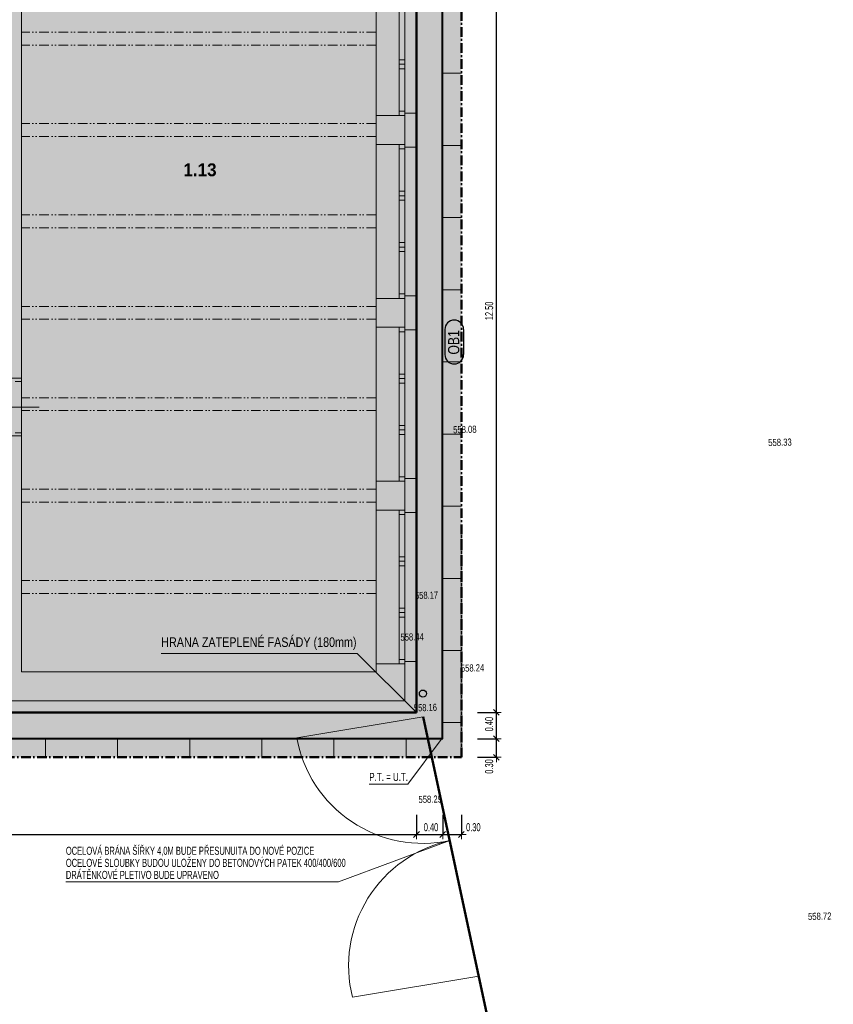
# Model space of a CAD drawing. Header units: millimetres. Extents: x -28796 to 31312, y -74786 to -35761.
# Tile 59 of 60: x 17598 to 30289, y -62328 to -46977. Entities that reach past the tile are written whole.
import ezdxf

# ---------------------------------------------------------------- set-up
doc = ezdxf.new("R2010")
doc.units = ezdxf.units.MM
doc.header["$PDMODE"] = 65
for name, pattern in [('Carkovana 2x_1', [200, 150, -50]), ('Cerchovana_1', [250, 150, -50, 0, -50]), ('JIS_09_15', [300, 150, -50, 0, -50, 0, -50])]:
    doc.linetypes.add(name, pattern=pattern)
for name, color, linetype, lineweight in [('XR$1$1.NP - STÁVAJÍCÍ_1', 7, 'Continuous', 25), ('XR$10$VÝŠKY TERÉNU - NÁVRH_1', 7, 'Continuous', 25), ('XR$2$OKNA + IZOLANT_1', 7, 'Continuous', 25), ('XR$3$1.NP - NÁVRH_1', 7, 'Continuous', 25), ('XR$4$ZPEVNĚNÉ PLOCHY_1', 7, 'Continuous', 25), ('XR$6$FILING - STAVBA_1', 7, 'Continuous', 25), ('XR$8$KOTY_1', 7, 'Continuous', 25), ('XR$9$VÝŠKY - ZAMĚŘENÍ_1', 7, 'Continuous', 25)]:
    doc.layers.add(name, color=color, linetype=linetype, lineweight=lineweight)
doc.styles.add('ARIAL', font='ARIAL.TTF')
doc.styles.add('Arial Black', font='ariblk.ttf')
doc.styles.add('ARIALNARROW', font='ARIALN.TTF')
doc.dimstyles.new('DIMSTYLE_6', dxfattribs={"dimtxt": 125, "dimasz": 150, "dimexe": 0, "dimexo": 0, "dimgap": 62.5, "dimtad": 2, "dimlfac": 0.001, "dimrnd": 0.05, "dimzin": 4, "dimdsep": 46, "dimtxsty": 'ARIALNARROW', "dimblk1": 'ALL_ML_STRICH', "dimblk2": 'ALL_ML_STRICH', "dimsah": 1, "dimcen": 0, "dimclrd": 6, "dimclre": 6, "dimclrt": 6, "dimadec": 0, "dimazin": 0, "dimtfac": 1, "dimtdec": 0, "dimtix": 1, "dimtmove": 2, "dimatfit": 3, "dimfxl": 0, "dimtvp": 1.2, "dimtzin": 0, "dimlwd": 0, "dimlwe": 18, "dimarcsym": 0})
doc.dimstyles.new('DIMSTYLE_7', dxfattribs={"dimtxt": 125, "dimasz": 150, "dimexe": 0, "dimexo": 0, "dimgap": 62.5, "dimtad": 2, "dimlfac": 0.001, "dimrnd": 0.05, "dimzin": 4, "dimdsep": 46, "dimtxsty": 'ARIALNARROW', "dimblk1": 'ALL_ML_STRICH', "dimblk2": 'ALL_ML_STRICH', "dimsah": 1, "dimcen": 0, "dimclrd": 6, "dimclre": 6, "dimclrt": 6, "dimadec": 0, "dimazin": 0, "dimtfac": 1, "dimtdec": 0, "dimtix": 1, "dimtmove": 2, "dimatfit": 3, "dimfxl": 0, "dimtzin": 0, "dimlwd": 0, "dimlwe": 18, "dimarcsym": 0})
doc.dimstyles.new('DIMSTYLE_8', dxfattribs={"dimtxt": 125, "dimasz": 150, "dimexe": 0, "dimexo": 0, "dimgap": 62.5, "dimtad": 2, "dimlfac": 0.001, "dimrnd": 0.05, "dimzin": 4, "dimdsep": 46, "dimtxsty": 'ARIALNARROW', "dimblk1": 'ALL_ML_STRICH', "dimblk2": 'ALL_ML_STRICH', "dimsah": 1, "dimcen": 0, "dimclrd": 6, "dimclre": 6, "dimclrt": 6, "dimadec": 0, "dimazin": 0, "dimtfac": 1, "dimtdec": 0, "dimtix": 1, "dimtmove": 2, "dimatfit": 3, "dimfxl": 0, "dimtzin": 0, "dimlwd": 0, "dimlwe": 18, "dimarcsym": 0})
doc.dimstyles.new('DIMSTYLE_9', dxfattribs={"dimtxt": 125, "dimasz": 150, "dimexe": 0, "dimexo": 0, "dimgap": 62.5, "dimtad": 2, "dimlfac": 0.001, "dimrnd": 0.05, "dimzin": 4, "dimdsep": 46, "dimtxsty": 'ARIALNARROW', "dimblk1": 'ALL_ML_STRICH', "dimblk2": 'ALL_ML_STRICH', "dimsah": 1, "dimcen": 0, "dimclrd": 6, "dimclre": 6, "dimclrt": 6, "dimadec": 0, "dimazin": 0, "dimtfac": 1, "dimtdec": 0, "dimtix": 1, "dimtmove": 2, "dimatfit": 3, "dimfxl": 0, "dimtvp": 1.2, "dimtzin": 0, "dimlwd": 0, "dimlwe": 18, "dimarcsym": 0})

# ---------------------------------------------------------------- blocks, each defined once
blk = doc.blocks.new('KOMPLEXNÍ OBJEKT_23')
at = {"layer": 'XR$2$OKNA + IZOLANT_1', "color": 7, "linetype": 'Continuous', "lineweight": 13}
for p, q in [((23607, -48472), (23607, -48432)), ((23607, -48432), (23787, -48432))]:
    blk.add_line(p, q, dxfattribs=at)
blk = doc.blocks.new('KOMPLEXNÍ OBJEKT_24')
at = {"layer": 'XR$2$OKNA + IZOLANT_1', "color": 7, "linetype": 'Continuous', "lineweight": 13}
for p, q in [((23607, -48922), (23607, -48962)), ((23607, -48962), (23787, -48962))]:
    blk.add_line(p, q, dxfattribs=at)
blk = doc.blocks.new('KOMPLEXNÍ OBJEKT_25')
at = {"layer": 'XR$2$OKNA + IZOLANT_1', "color": 7, "linetype": 'Continuous', "lineweight": 13}
for p, q in [((23607, -51322), (23607, -51282)), ((23607, -51282), (23787, -51282))]:
    blk.add_line(p, q, dxfattribs=at)
blk = doc.blocks.new('KOMPLEXNÍ OBJEKT_26')
at = {"layer": 'XR$2$OKNA + IZOLANT_1', "color": 7, "linetype": 'Continuous', "lineweight": 13}
for p, q in [((23607, -51772), (23607, -51812)), ((23607, -51812), (23787, -51812))]:
    blk.add_line(p, q, dxfattribs=at)
blk = doc.blocks.new('KOMPLEXNÍ OBJEKT_27')
at = {"layer": 'XR$2$OKNA + IZOLANT_1', "color": 7, "linetype": 'Continuous', "lineweight": 13}
for p, q in [((23607, -54172), (23607, -54132)), ((23607, -54132), (23787, -54132))]:
    blk.add_line(p, q, dxfattribs=at)
blk = doc.blocks.new('KOMPLEXNÍ OBJEKT_28')
at = {"layer": 'XR$2$OKNA + IZOLANT_1', "color": 7, "linetype": 'Continuous', "lineweight": 13}
for p, q in [((23607, -54622), (23607, -54662)), ((23607, -54662), (23787, -54662))]:
    blk.add_line(p, q, dxfattribs=at)
blk = doc.blocks.new('KOMPLEXNÍ OBJEKT_29')
at = {"layer": 'XR$2$OKNA + IZOLANT_1', "color": 7, "linetype": 'Continuous', "lineweight": 13}
for p, q in [((23607, -57022), (23607, -56982)), ((23607, -56982), (23787, -56982))]:
    blk.add_line(p, q, dxfattribs=at)
blk = doc.blocks.new('ALL_ML_STRICH')
at = {"color": 0, "linetype": 'ByBlock', "lineweight": -2}
for p, q in [((-1, 0), (0.5, 0)), ((-0.3, -0.3), (0.3, 0.3)), ((0, -0.5), (0, 0.5))]:
    blk.add_line(p, q, dxfattribs=at)
blk = doc.blocks.new('*D390')
at = {"layer": 'DEFPOINTS', "color": 6, "linetype": 'Continuous', "lineweight": 18}
for p in [(24197, -58187), (24487, -58477), (25033, -58477)]:
    blk.add_point(p, dxfattribs=at)
at = {"layer": 'XR$8$KOTY_1', "color": 6, "linetype": 'Continuous', "lineweight": -2}
for p, q in [((24738, -58187), (25033, -58187)), ((25033, -58477), (25033, -58187)), ((24738, -58477), (25033, -58477))]:
    blk.add_line(p, q, dxfattribs=at)
at = {"layer": 'XR$8$KOTY_1', "color": 6, "linetype": 'Continuous', "lineweight": 18, "xscale": 150, "yscale": 150, "zscale": 150}
for p, rotation in [((25033, -58187), 90), ((25033, -58477), 270)]:
    blk.add_blockref('ALL_ML_STRICH', p, dxfattribs=dict(at, rotation=rotation))
at = {"layer": 'XR$8$KOTY_1', "color": 6, "linetype": 'Continuous', "lineweight": 18, "insert": (24921, -58620), "char_height": 125, "width": 405.71, "attachment_point": 5, "rotation": 90, "style": 'ARIALNARROW'}
blk.add_mtext('\\W0.81;\\A1;{0.30}', dxfattribs=at)
blk = doc.blocks.new('*D391')
at = {"layer": 'DEFPOINTS', "color": 6, "linetype": 'Continuous', "lineweight": 18}
for p in [(23787, -57777), (24197, -58187), (25033, -58187)]:
    blk.add_point(p, dxfattribs=at)
at = {"layer": 'XR$8$KOTY_1', "color": 6, "linetype": 'Continuous', "lineweight": -2}
for p, q in [((24738, -57777), (25033, -57777)), ((25033, -58187), (25033, -57777)), ((24738, -58187), (25033, -58187))]:
    blk.add_line(p, q, dxfattribs=at)
at = {"layer": 'XR$8$KOTY_1', "color": 6, "linetype": 'Continuous', "lineweight": 18, "xscale": 150, "yscale": 150, "zscale": 150}
for p, rotation in [((25033, -57777), 90), ((25033, -58187), 270)]:
    blk.add_blockref('ALL_ML_STRICH', p, dxfattribs=dict(at, rotation=rotation))
at = {"layer": 'XR$8$KOTY_1', "color": 6, "linetype": 'Continuous', "lineweight": 18, "insert": (24921, -57960), "char_height": 125, "width": 405.71, "attachment_point": 5, "rotation": 90, "style": 'ARIALNARROW'}
blk.add_mtext('\\W0.81;\\A1;{0.40}', dxfattribs=at)
blk = doc.blocks.new('*D392')
at = {"layer": 'DEFPOINTS', "color": 6, "linetype": 'Continuous', "lineweight": 18}
for p in [(23787, -45292), (23787, -57777), (25033, -57777)]:
    blk.add_point(p, dxfattribs=at)
at = {"layer": 'XR$8$KOTY_1', "color": 6, "linetype": 'Continuous', "lineweight": -2}
for p, q in [((24738, -45292), (25033, -45292)), ((25033, -57777), (25033, -45292)), ((24738, -57777), (25033, -57777))]:
    blk.add_line(p, q, dxfattribs=at)
at = {"layer": 'XR$8$KOTY_1', "color": 6, "linetype": 'Continuous', "lineweight": 18, "xscale": 150, "yscale": 150, "zscale": 150}
for p, rotation in [((25033, -45292), 90), ((25033, -57777), 270)]:
    blk.add_blockref('ALL_ML_STRICH', p, dxfattribs=dict(at, rotation=rotation))
at = {"layer": 'XR$8$KOTY_1', "color": 6, "linetype": 'Continuous', "lineweight": 18, "insert": (24921, -51517), "char_height": 125, "width": 507.14, "attachment_point": 5, "rotation": 90, "style": 'ARIALNARROW'}
blk.add_mtext('\\W0.81;\\A1;{12.50}', dxfattribs=at)
blk = doc.blocks.new('*D396')
at = {"layer": 'DEFPOINTS', "color": 6, "linetype": 'Continuous', "lineweight": 18}
for p in [(8567, -57777), (23787, -57777), (8567, -59681)]:
    blk.add_point(p, dxfattribs=at)
at = {"layer": 'XR$8$KOTY_1', "color": 6, "linetype": 'Continuous', "lineweight": -2}
for p, q in [((23787, -59376), (23787, -59681)), ((8567, -59681), (8567, -59681)), ((8567, -59681), (23787, -59681))]:
    blk.add_line(p, q, dxfattribs=at)
at = {"layer": 'XR$8$KOTY_1', "color": 6, "linetype": 'Continuous', "lineweight": 18, "xscale": 150, "yscale": 150, "zscale": 150, "rotation": 180}
blk.add_blockref('ALL_ML_STRICH', (8567, -59681), dxfattribs=at)
at = {"layer": 'XR$8$KOTY_1', "color": 6, "linetype": 'Continuous', "lineweight": 18, "xscale": 150, "yscale": 150, "zscale": 150}
blk.add_blockref('ALL_ML_STRICH', (23787, -59681), dxfattribs=at)
at = {"layer": 'XR$8$KOTY_1', "color": 6, "linetype": 'Continuous', "lineweight": 18, "insert": (16195, -59568), "char_height": 125, "width": 507.14, "attachment_point": 5, "style": 'ARIALNARROW'}
blk.add_mtext('\\W0.81;\\A1;{15.20}', dxfattribs=at)
blk = doc.blocks.new('*D397')
at = {"layer": 'DEFPOINTS', "color": 6, "linetype": 'Continuous', "lineweight": 18}
for p in [(23787, -57777), (24197, -58187), (23787, -59681)]:
    blk.add_point(p, dxfattribs=at)
at = {"layer": 'XR$8$KOTY_1', "color": 6, "linetype": 'Continuous', "lineweight": -2}
for p, q in [((23787, -59376), (23787, -59681)), ((24197, -59376), (24197, -59681)), ((23787, -59681), (24197, -59681))]:
    blk.add_line(p, q, dxfattribs=at)
at = {"layer": 'XR$8$KOTY_1', "color": 6, "linetype": 'Continuous', "lineweight": 18, "xscale": 150, "yscale": 150, "zscale": 150, "rotation": 180}
blk.add_blockref('ALL_ML_STRICH', (23787, -59681), dxfattribs=at)
at = {"layer": 'XR$8$KOTY_1', "color": 6, "linetype": 'Continuous', "lineweight": 18, "xscale": 150, "yscale": 150, "zscale": 150}
blk.add_blockref('ALL_ML_STRICH', (24197, -59681), dxfattribs=at)
at = {"layer": 'XR$8$KOTY_1', "color": 6, "linetype": 'Continuous', "lineweight": 18, "insert": (24014, -59568), "char_height": 125, "width": 405.71, "attachment_point": 5, "style": 'ARIALNARROW'}
blk.add_mtext('\\W0.81;\\A1;{0.40}', dxfattribs=at)
blk = doc.blocks.new('*D398')
at = {"layer": 'DEFPOINTS', "color": 6, "linetype": 'Continuous', "lineweight": 18}
for p in [(24197, -58187), (24487, -58477), (24197, -59681)]:
    blk.add_point(p, dxfattribs=at)
at = {"layer": 'XR$8$KOTY_1', "color": 6, "linetype": 'Continuous', "lineweight": -2}
for p, q in [((24197, -59376), (24197, -59681)), ((24487, -59376), (24487, -59681)), ((24197, -59681), (24487, -59681))]:
    blk.add_line(p, q, dxfattribs=at)
at = {"layer": 'XR$8$KOTY_1', "color": 6, "linetype": 'Continuous', "lineweight": 18, "xscale": 150, "yscale": 150, "zscale": 150, "rotation": 180}
blk.add_blockref('ALL_ML_STRICH', (24197, -59681), dxfattribs=at)
at = {"layer": 'XR$8$KOTY_1', "color": 6, "linetype": 'Continuous', "lineweight": 18, "xscale": 150, "yscale": 150, "zscale": 150}
blk.add_blockref('ALL_ML_STRICH', (24487, -59681), dxfattribs=at)
at = {"layer": 'XR$8$KOTY_1', "color": 6, "linetype": 'Continuous', "lineweight": 18, "insert": (24674, -59568), "char_height": 125, "width": 405.71, "attachment_point": 5, "style": 'ARIALNARROW'}
blk.add_mtext('\\W0.81;\\A1;{0.30}', dxfattribs=at)

msp = doc.modelspace()

# ---------------------------------------------------------------- hatches: boundary and pattern name
at = {"layer": 'XR$6$FILING - STAVBA_1', "linetype": 'Continuous', "lineweight": 13}
msp.add_hatch(color=254, dxfattribs=at).paths.add_polyline_path([(24197.151, -44881.677), (24197.151, -58186.677), (8567.151, -58186.677), (8567.151, -58476.677), (24487.151, -58476.677), (24487.151, -44591.677), (17047.151, -44591.677), (17047.151, -44881.677)], flags=0)
h = msp.add_hatch(dxfattribs=at)
h.set_pattern_fill('VZOR', scale=562.5, style=0, pattern_type=2)
h.set_pattern_definition([(0, (1125, 1125), (562.5, 562.5), [562.5, -562.5]), (90, (1125, 1125), (-562.5, 562.5), [562.5, -562.5])])
h.paths.add_polyline_path([(24197.151, -44881.677), (24197.151, -58186.677), (8567.151, -58186.677), (8567.151, -58476.677), (24487.151, -58476.677), (24487.151, -44591.677), (17047.151, -44591.677), (17047.151, -44881.677)], flags=0)
at = {"layer": 'XR$6$FILING - STAVBA_1', "linetype": 'Carkovana 2x_1', "lineweight": 13}
msp.add_hatch(color=51, dxfattribs=at).paths.add_polyline_path([(17047.151, -44891.677), (17047.151, -45291.677), (23787.151, -45291.677), (23787.151, -57776.677), (8567.151, -57776.677), (8567.151, -58176.677), (24187.151, -58176.677), (24187.151, -44891.677)])
at = {"layer": 'XR$6$FILING - STAVBA_1', "linetype": 'Continuous', "lineweight": 13}
msp.add_hatch(color=9, dxfattribs=at).paths.add_polyline_path([(-18117.849, -57776.677), (-1407.849, -57776.677), (-1407.849, -59846.677), (2022.151, -59846.677), (2022.151, -59666.677), (3692.151, -59666.677), (3692.151, -59846.677), (7057.151, -59846.677), (7057.151, -57776.677), (23787.151, -57776.677), (23787.151, -45291.677), (16997.151, -45291.677), (16997.151, -46976.677), (-11327.849, -46976.677), (-11327.849, -45291.677), (-18117.849, -45291.677)])

# ---------------------------------------------------------------- linework, layer by layer
at = {"layer": 'XR$1$1.NP - STÁVAJÍCÍ_1', "color": 8, "linetype": 'Continuous', "lineweight": 18}
for p, q in [((17627.151, -45921.677), (17627.151, -52566.677)), ((23157.151, -48471.677), (23607.151, -48471.677)), ((23157.151, -48471.677), (23157.151, -48921.677)), ((23607.151, -48471.677), (23607.151, -48921.677)), ((23157.151, -48921.677), (23607.151, -48921.677)), ((23157.151, -51321.677), (23607.151, -51321.677)), ((23157.151, -51321.677), (23157.151, -51771.677)), ((23607.151, -51321.677), (23607.151, -51771.677)), ((23157.151, -51771.677), (23607.151, -51771.677)), ((17177.151, -52566.677), (17627.151, -52566.677)), ((17177.151, -53466.677), (17627.151, -53466.677)), ((17627.151, -53466.677), (17627.151, -57146.677)), ((23157.151, -54171.677), (23607.151, -54171.677)), ((23157.151, -54171.677), (23157.151, -54621.677)), ((23607.151, -54171.677), (23607.151, -54621.677)), ((23157.151, -54621.677), (23607.151, -54621.677)), ((23157.151, -57021.677), (23157.151, -57146.677)), ((23157.151, -57021.677), (23607.151, -57021.677)), ((23607.151, -57021.677), (23607.151, -57596.677)), ((23157.151, -57146.677), (17627.151, -57146.677)), ((23607.151, -57596.677), (16677.151, -57596.677))]:
    msp.add_line(p, q, dxfattribs=at)
at = {"layer": 'XR$1$1.NP - STÁVAJÍCÍ_1', "color": 8, "linetype": 'Continuous', "lineweight": 13}
for p, q in [((23157.151, -46071.677), (23157.151, -48471.677)), ((23157.151, -48921.677), (23157.151, -51321.677)), ((23157.151, -51771.677), (23157.151, -54171.677)), ((17527.151, -52616.677), (17627.151, -52616.677)), ((17627.151, -52566.677), (17627.151, -53466.677)), ((17900.064, -53016.677), (16619.102, -53016.677)), ((17527.151, -53416.677), (17627.151, -53416.677)), ((23157.151, -54621.677), (23157.151, -57021.677))]:
    msp.add_line(p, q, dxfattribs=at)
at = {"layer": 'XR$1$1.NP - STÁVAJÍCÍ_1', "color": 8, "linetype": 'JIS_09_15', "lineweight": 13}
for p, q in [((23157.151, -47171.677), (17627.151, -47171.677)), ((23157.151, -47371.677), (17627.151, -47371.677)), ((23157.151, -48596.677), (17627.151, -48596.677)), ((23157.151, -48796.677), (17627.151, -48796.677)), ((23157.151, -50021.677), (17627.151, -50021.677)), ((23157.151, -50221.677), (17627.151, -50221.677)), ((23157.151, -51448.169), (17627.151, -51448.169)), ((23157.151, -51648.169), (17627.151, -51648.169)), ((23157.151, -52871.677), (17627.151, -52871.677)), ((23157.151, -53071.677), (17627.151, -53071.677)), ((23157.151, -54296.677), (17627.151, -54296.677)), ((23157.151, -54496.677), (17627.151, -54496.677)), ((23157.151, -55721.677), (17627.151, -55721.677)), ((23157.151, -55921.677), (17627.151, -55921.677))]:
    msp.add_line(p, q, dxfattribs=at)
at = {"layer": 'XR$10$VÝŠKY TERÉNU - NÁVRH_1', "color": 7, "linetype": 'Continuous', "lineweight": 13}
for q in [(24187.151, -58176.677), (23050.457, -58893.603)]:
    msp.add_line((23654.624, -58893.603), q, dxfattribs=at)
at = {"layer": 'XR$2$OKNA + IZOLANT_1', "color": 132, "linetype": 'Continuous', "lineweight": 13}
for p, q in [((23517.151, -46071.677), (23517.151, -48471.677)), ((23607.151, -46071.677), (23607.151, -48471.677)), ((23517.151, -47601.677), (23607.151, -47601.677)), ((23517.151, -47671.677), (23607.151, -47671.677)), ((23517.151, -47741.677), (23607.151, -47741.677)), ((23517.151, -48401.677), (23607.151, -48401.677)), ((23517.151, -48921.677), (23517.151, -51321.677)), ((23607.151, -48921.677), (23607.151, -51321.677)), ((23517.151, -48991.677), (23607.151, -48991.677)), ((23517.151, -49651.677), (23607.151, -49651.677)), ((23517.151, -49721.677), (23607.151, -49721.677)), ((23517.151, -49791.677), (23607.151, -49791.677)), ((23517.151, -50451.677), (23607.151, -50451.677)), ((23517.151, -50521.677), (23607.151, -50521.677)), ((23517.151, -50591.677), (23607.151, -50591.677)), ((23517.151, -51251.677), (23607.151, -51251.677)), ((23517.151, -51771.677), (23517.151, -54171.677)), ((23517.151, -51841.677), (23607.151, -51841.677)), ((23607.151, -51771.677), (23607.151, -54171.677)), ((23517.151, -52501.677), (23607.151, -52501.677)), ((23517.151, -52571.677), (23607.151, -52571.677)), ((23517.151, -52641.677), (23607.151, -52641.677)), ((23517.151, -53301.677), (23607.151, -53301.677)), ((23517.151, -53371.677), (23607.151, -53371.677)), ((23517.151, -53441.677), (23607.151, -53441.677)), ((23517.151, -54101.677), (23607.151, -54101.677)), ((23517.151, -54621.677), (23517.151, -57021.677)), ((23607.151, -54621.677), (23607.151, -57021.677)), ((23517.151, -54691.677), (23607.151, -54691.677)), ((23517.151, -55351.677), (23607.151, -55351.677)), ((23517.151, -55421.677), (23607.151, -55421.677)), ((23517.151, -55491.677), (23607.151, -55491.677)), ((23517.151, -56151.677), (23607.151, -56151.677)), ((23517.151, -56221.677), (23607.151, -56221.677)), ((23517.151, -56291.677), (23607.151, -56291.677)), ((23517.151, -56951.677), (23607.151, -56951.677))]:
    msp.add_line(p, q, dxfattribs=at)
at = {"layer": 'XR$2$OKNA + IZOLANT_1', "color": 7, "linetype": 'Continuous', "lineweight": 13}
for p, q in [((23787.151, -48431.677), (23787.151, -46111.677)), ((23787.151, -48431.677), (23787.151, -48961.677)), ((23787.151, -51281.677), (23787.151, -48961.677)), ((23787.151, -51281.677), (23787.151, -51811.677)), ((23787.151, -54131.677), (23787.151, -51811.677)), ((23787.151, -54131.677), (23787.151, -54661.677)), ((23787.151, -56981.677), (23787.151, -54661.677)), ((23787.151, -56981.677), (23787.151, -57776.677)), ((23787.151, -57776.677), (16637.151, -57776.677))]:
    msp.add_line(p, q, dxfattribs=at)
at = {"layer": 'XR$3$1.NP - NÁVRH_1', "color": 7, "linetype": 'Continuous', "lineweight": 25}
msp.add_circle((23887.151, -57483.271), 55, dxfattribs=at)
at = {"layer": 'XR$4$ZPEVNĚNÉ PLOCHY_1', "color": 204, "linetype": 'Cerchovana_1', "lineweight": 50}
for p, q in [((24487.151, -44591.677), (24487.151, -58476.677)), ((24487.151, -58476.677), (24487.151, -54926.677)), ((8615.543, -58476.677), (24487.151, -58476.677))]:
    msp.add_line(p, q, dxfattribs=at)
at = {"layer": 'XR$4$ZPEVNĚNÉ PLOCHY_1', "color": 7, "linetype": 'Continuous', "lineweight": 25}
for p, q in [((24187.151, -58176.677), (24187.151, -44891.677)), ((24197.151, -58186.677), (24197.151, -44881.677)), ((8567.151, -58176.677), (24187.151, -58176.677)), ((8567.151, -58186.677), (24197.151, -58186.677))]:
    msp.add_line(p, q, dxfattribs=at)
at = {"layer": 'XR$4$ZPEVNĚNÉ PLOCHY_1', "color": 7, "linetype": 'Continuous', "lineweight": 50}
for p, q in [((23787.151, -57776.677), (23787.151, -45291.677)), ((7057.151, -57776.677), (23787.151, -57776.677)), ((24916.758, -62628.497), (23889.91, -57845.097))]:
    msp.add_line(p, q, dxfattribs=at)
at = {"layer": 'XR$4$ZPEVNĚNÉ PLOCHY_1', "color": 7, "linetype": 'Continuous', "lineweight": 13}
for p, q in [((21920.265, -58172.391), (23889.91, -57845.097)), ((22788.547, -62217.142), (24758.193, -61889.848))]:
    msp.add_line(p, q, dxfattribs=at)
for centre, start, end in [((23888.937, -57819.787), 190.1544485, 282.115752), ((24728.486, -61730.689), 102.115752, 194.0770555)]:
    msp.add_arc(centre, 2000, start, end, dxfattribs=at)
at = {"layer": 'XR$8$KOTY_1', "color": 7, "linetype": 'Continuous', "lineweight": 25}
for p, q in [((24230.12, -51806.775), (24230.12, -52198.125)), ((24521.787, -51806.775), (24521.787, -52198.125))]:
    msp.add_line(p, q, dxfattribs=at)
at = {"layer": 'XR$8$KOTY_1', "color": 6, "linetype": 'Continuous', "lineweight": 13}
for q in [(19806.18, -56856.711), (23787.151, -57776.677)]:
    msp.add_line((22860.18, -56856.711), q, dxfattribs=at)
at = {"layer": 'XR$8$KOTY_1', "color": 7, "linetype": 'Continuous', "lineweight": 13}
for p in [(24308.712, -59775.238), (18318.125, -60417.771)]:
    msp.add_line(p, (22569.098, -60417.771), dxfattribs=at)
at = {"layer": 'XR$8$KOTY_1', "color": 7, "linetype": 'Continuous', "lineweight": 25}
for centre, start, end in [((24375.954, -51806.775), 0, 180), ((24375.954, -52198.125), 180, 0)]:
    msp.add_arc(centre, 145.833, start, end, dxfattribs=at)

# ---------------------------------------------------------------- block references
at = {"layer": 'XR$2$OKNA + IZOLANT_1', "color": 7, "linetype": 'Continuous', "lineweight": 13}
for name in ['KOMPLEXNÍ OBJEKT_23', 'KOMPLEXNÍ OBJEKT_24', 'KOMPLEXNÍ OBJEKT_25', 'KOMPLEXNÍ OBJEKT_26', 'KOMPLEXNÍ OBJEKT_27', 'KOMPLEXNÍ OBJEKT_28', 'KOMPLEXNÍ OBJEKT_29']:
    msp.add_blockref(name, (0, 0), dxfattribs=at)

# ---------------------------------------------------------------- texts
at = {"layer": 'XR$10$VÝŠKY TERÉNU - NÁVRH_1', "color": 5, "linetype": 'Continuous', "lineweight": 25, "insert": (23654.624, -58847.77), "char_height": 125, "width": 648.57109, "attachment_point": 9, "style": 'ARIAL'}
msp.add_mtext('\\W0.71;P.T. = U.T.', dxfattribs=at)
at = {"layer": 'XR$3$1.NP - NÁVRH_1', "color": 7, "linetype": 'Continuous', "lineweight": 35, "insert": (20152.268, -49216.872), "char_height": 200, "width": 627.77778, "attachment_point": 1, "style": 'Arial Black'}
msp.add_mtext('\\W0.83;1.13', dxfattribs=at)
at = {"layer": 'XR$8$KOTY_1', "color": 7, "linetype": 'Continuous', "lineweight": 25, "insert": (24457.62, -52198.125), "char_height": 175, "width": 459.23644, "attachment_point": 7, "rotation": 90.0000025, "style": 'ARIAL'}
msp.add_mtext('\\W0.78;OB1', dxfattribs=at)
at = {"layer": 'XR$8$KOTY_1', "color": 6, "linetype": 'Continuous', "lineweight": 25, "insert": (19806.18, -56801.711), "char_height": 150, "width": 3113.98598, "attachment_point": 7, "style": 'ARIAL'}
msp.add_mtext('\\W0.80;HRANA ZATEPLENÉ FASÁDY (180mm)', dxfattribs=at)
at = {"layer": 'XR$8$KOTY_1', "color": 7, "linetype": 'Continuous', "lineweight": 25, "insert": (18318.125, -59871.938), "char_height": 125, "width": 4488.73107, "attachment_point": 1, "line_spacing_factor": 0.903614, "style": 'ARIALNARROW'}
msp.add_mtext('\\W0.82;OCELOVÁ BRÁNA ŠÍŘKY 4,0M BUDE PŘESUNUITA DO NOVÉ POZICE\\POCELOVÉ SLOUBKY BUDOU ULOŽENY DO BETONOVÝCH PATEK 400/400/600\\PDRÁTĚNKOVÉ PLETIVO BUDE UPRAVENO', dxfattribs=at)
at = {"layer": 'XR$9$VÝŠKY - ZAMĚŘENÍ_1', "color": 3, "linetype": 'Continuous', "lineweight": 25, "char_height": 110, "rotation": 1.3937829, "style": 'ARIALNARROW'}
for s, insert, width, attachment_point in [('\\W0.95;558.08', (24541.354, -53366.221), 418.77193, 5), ('\\W0.95;558.33', (29457.685, -53566.697), 418.77193, 5), ('\\W0.93;558.17', (23944.061, -55951.514), 417.86879, 5), ('\\W0.95;558.44', (23537.929, -56661.603), 418.77193, 7), ('\\W0.95;558.24', (24661.83, -57084.391), 418.77193, 5), ('\\W0.93;558.16', (23926.646, -57702.456), 417.86879, 5), ('\\W0.95;558.29', (24001.417, -59131.06), 418.77193, 5), ('\\W0.95;558.72', (30077.696, -60955.775), 418.77193, 5)]:
    msp.add_mtext(s, dxfattribs=dict(at, insert=insert, width=width, attachment_point=attachment_point))

# ---------------------------------------------------------------- dimensions: what is measured, and where the dimension line sits
at = {"layer": 'XR$8$KOTY_1', "color": 6, "linetype": 'Continuous', "lineweight": 18}
for base, p1, p2, dimstyle, picture, middle in [((25033.459842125, -45291.676696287), (24738.216242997, -57776.676696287), (24738.216242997, -45291.676696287), 'DIMSTYLE_8', '*D392', (24920.959842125, -51516.676696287)), ((25033.46, -57776.677), (24738.216, -58186.677), (24738.216, -57776.677), 'DIMSTYLE_7', '*D391', (24920.96, -57959.677)), ((25033.46, -58186.677), (24738.216, -58476.677), (24738.216, -58186.677), 'DIMSTYLE_6', '*D390', (24920.96, -58619.677))]:
    dim = msp.add_linear_dim(base=base, p1=p1, p2=p2, angle=90, dimstyle=dimstyle, override={"dimpost": '<>', "dimclrd": 6, "dimclre": 6, "dimclrt": 6, "dimlwd": 0, "dimlwe": 18}, dxfattribs=at)
    dim.commit()
    dim.dimension.update_dxf_attribs({"geometry": picture, "text_midpoint": middle, "dimtype": 160})
for base, p1, p2, dimstyle, picture, middle in [((23787.151, -59680.763), (8567.151, -59680.763), (23787.151, -59375.806), 'DIMSTYLE_8', '*D396', (16194.651, -59568.263)), ((24197.151, -59680.763), (23787.151, -59375.806), (24197.151, -59375.806), 'DIMSTYLE_8', '*D397', (24014.151, -59568.263)), ((24487.151, -59680.763), (24197.151, -59375.806), (24487.151, -59375.806), 'DIMSTYLE_9', '*D398', (24674.151, -59568.263))]:
    dim = msp.add_linear_dim(base=base, p1=p1, p2=p2, dimstyle=dimstyle, override={"dimpost": '<>', "dimclrd": 6, "dimclre": 6, "dimclrt": 6, "dimlwd": 0, "dimlwe": 18}, dxfattribs=at)
    dim.commit()
    dim.dimension.update_dxf_attribs({"geometry": picture, "text_midpoint": middle, "dimtype": 160})

doc.saveas('drawing.dxf')
